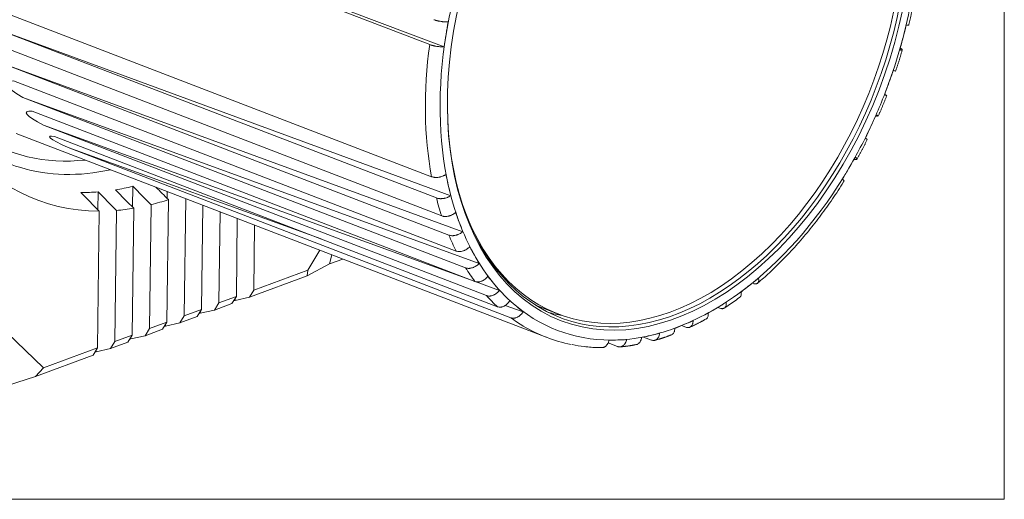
# Model space of a CAD drawing. Header units: millimetres. Extents: x 4 to 836, y 3 to 589.
# Tile 11 of 93: x 225 to 301, y 100 to 137. Entities that reach past the tile are written whole.
import ezdxf

# ---------------------------------------------------------------- set-up
doc = ezdxf.new("R2010")
doc.units = ezdxf.units.MM
doc.layers.add('1', color=7, linetype='Continuous', true_color=0xffffff)

msp = doc.modelspace()

# ---------------------------------------------------------------- linework, layer by layer
at = {"layer": '1', "color": 251, "linetype": 'Continuous', "lineweight": 18}
for p in [(301.227, 218.172), (172.88, 100.016)]:
    msp.add_line(p, (301.227, 100.016), dxfattribs=at)
at = {"layer": '1', "color": 27, "linetype": 'Continuous', "lineweight": 18}
for p, q in [((258.062, 134.893), (222.837, 148.186)), ((222.837, 148.186), (256.957, 135.063)), ((222.984, 138.001), (257.105, 124.879)), ((258.57, 123.419), (223.351, 136.365)), ((223.351, 136.365), (257.471, 123.242)), ((223.758, 134.983), (257.878, 121.861)), ((259.504, 120.643), (224.31, 133.503)), ((224.31, 133.503), (258.43, 120.381)), ((224.876, 132.273), (258.997, 119.151)), ((260.763, 118.195), (225.603, 130.979)), ((225.603, 130.979), (259.723, 117.857)), ((226.319, 129.925), (260.439, 116.803)), ((225.099, 128.214), (265.936, 112.508)), ((260.389, 116.822), (227.207, 128.841)), ((227.207, 128.841), (261.327, 115.719)), ((228.057, 127.983), (262.177, 114.861)), ((248.597, 120.084), (229.088, 127.132)), ((229.088, 127.132), (263.208, 114.009)), ((262.322, 116.122), (260.449, 116.8)), ((264.151, 114.465), (262.776, 114.961)), ((279.148, 114.809), (279.32, 114.743)), ((276.357, 113.405), (276.689, 113.278)), ((273.43, 112.522), (274.038, 112.288)), ((270.693, 112.072), (271.417, 111.794))]:
    msp.add_line(p, q, dxfattribs=at)
at = {"layer": '1', "color": 9, "linetype": 'Continuous', "lineweight": 18}
for p, q in [((231.409, 123.709), (231.392, 122.321)), ((234.077, 124.139), (234.057, 122.541)), ((236.735, 123.739), (236.728, 123.208)), ((236.823, 123.113), (236.707, 113.664)), ((238.044, 114.159), (238.155, 123.192)), ((231.487, 122.225), (231.357, 111.683)), ((232.695, 112.178), (232.818, 122.278)), ((234.152, 122.446), (234.032, 112.673)), ((235.37, 113.169), (235.487, 122.725)), ((239.48, 122.683), (239.382, 114.654)), ((240.719, 115.15), (240.805, 122.173)), ((242.13, 121.663), (242.057, 115.645)), ((243.394, 116.14), (243.455, 121.154)), ((248.485, 119.22), (247.559, 117.683)), ((249.235, 118.153), (249.401, 118.867)), ((249.235, 118.153), (250.266, 118.535)), ((243.394, 116.14), (247.559, 117.683)), ((247.508, 117.243), (249.235, 118.153)), ((247.559, 117.683), (247.508, 117.243)), ((247.508, 117.243), (243.058, 115.595)), ((220.319, 116.744), (227.193, 110.14)), ((243.058, 115.595), (243.394, 116.14)), ((240.719, 115.15), (242.057, 115.645)), ((242.057, 115.645), (241.72, 115.1)), ((241.957, 115.351), (241.851, 115.312)), ((241.957, 115.351), (243.058, 115.595)), ((241.959, 115.487), (241.957, 115.351)), ((238.044, 114.159), (239.382, 114.654)), ((239.382, 114.654), (239.046, 114.109)), ((239.282, 114.361), (240.383, 114.605)), ((240.383, 114.605), (240.719, 115.15)), ((241.72, 115.1), (240.383, 114.605)), ((237.708, 113.614), (238.044, 114.159)), ((239.046, 114.109), (237.708, 113.614)), ((239.282, 114.361), (239.176, 114.321)), ((239.284, 114.496), (239.282, 114.361)), ((235.033, 112.623), (235.37, 113.169)), ((236.371, 113.119), (235.033, 112.623)), ((235.37, 113.169), (236.707, 113.664)), ((236.707, 113.664), (236.371, 113.119)), ((236.608, 113.37), (236.501, 113.331)), ((236.608, 113.37), (237.708, 113.614)), ((236.609, 113.506), (236.608, 113.37)), ((232.695, 112.178), (234.032, 112.673)), ((234.032, 112.673), (233.696, 112.128)), ((233.933, 112.379), (233.827, 112.34)), ((233.933, 112.379), (235.033, 112.623)), ((233.935, 112.515), (233.933, 112.379)), ((227.193, 110.14), (231.357, 111.683)), ((231.357, 111.683), (231.021, 111.138)), ((231.258, 111.389), (232.359, 111.633)), ((231.26, 111.524), (231.258, 111.389)), ((232.359, 111.633), (232.695, 112.178)), ((233.696, 112.128), (232.359, 111.633)), ((231.021, 111.138), (226.571, 109.489)), ((231.258, 111.389), (231.152, 111.349)), ((226.571, 109.489), (227.193, 110.14)), ((226.571, 109.489), (222.508, 108.189))]:
    msp.add_line(p, q, dxfattribs=at)
at = {"layer": '1', "color": 252, "linetype": 'Continuous', "lineweight": 18}
msp.add_line((265.447, 114.839), (266.867, 114.293), dxfattribs=at)
at = {"layer": '1', "color": 27, "linetype": 'Continuous', "lineweight": 18}
msp.add_ellipse((276.197, 137.49), major_axis=(-9.118, -23.707), ratio=0.648836, dxfattribs=at)
for centre, major_axis, ratio, start_param, end_param in [((276.055, 137.545), (9.046, 23.52), 0.648836, 2.120497, 6.283185), ((1439.173, -309.782), (1214.798, -441.887), 0.010108, 3.116301, 3.190392), ((1439.173, -309.782), (1213.297, -439.616), 0.007495, 3.117138, 3.191229), ((1439.173, -309.782), (1211.51, -437.754), 0.004724, 3.117743, 3.191834), ((274.208, 138.255), (-9.046, -23.52), 0.648836, 0.060594, 0.127746), ((275.628, 137.708), (-9.692, -25.201), 0.648836, 6.171039, 6.396562)]:
    msp.add_ellipse(centre, major_axis=major_axis, ratio=ratio, start_param=start_param, end_param=end_param, dxfattribs=at)
at = {"layer": '1', "color": 252, "linetype": 'Continuous', "lineweight": 18}
for centre, start_param, end_param in [((275.841, 137.626), 2.543205, 5.405883), ((274.421, 138.173), 3.121062, 3.14158)]:
    msp.add_ellipse(centre, major_axis=(8.974, 23.334), ratio=0.648836, start_param=start_param, end_param=end_param, dxfattribs=at)
at = {"layer": '1', "color": 27, "linetype": 'Continuous', "lineweight": 13}
for centre, major_axis, start_param, end_param in [((276.197, 137.49), (9.405, 24.454), 1.740692, 1.880318), ((276.197, 137.49), (9.405, 24.454), 4.882284, 5.021911), ((276.197, 137.49), (9.405, 24.454), 1.880318, 2.36901), ((275.628, 137.708), (-9.692, -25.201), 5.058956, 5.473557), ((276.197, 137.49), (9.405, 24.454), 4.742658, 4.882284), ((276.197, 137.49), (9.405, 24.454), 4.603032, 4.742658), ((276.197, 137.49), (9.405, 24.454), 4.463405, 4.603032), ((276.197, 137.49), (9.405, 24.454), 3.974713, 4.463405), ((276.197, 137.49), (9.405, 24.454), 2.36901, 2.508637), ((275.628, 137.708), (-9.692, -25.201), 5.547648, 5.613184), ((276.197, 137.49), (9.405, 24.454), 2.508637, 2.648263), ((275.628, 137.708), (-9.692, -25.201), 5.687275, 5.75281), ((276.197, 137.49), (9.405, 24.454), 2.648263, 2.787889), ((275.628, 137.708), (-9.692, -25.201), 5.826901, 5.892436), ((276.197, 137.49), (9.405, 24.454), 2.787889, 2.927516), ((276.197, 137.49), (9.405, 24.454), 3.835087, 3.974713), ((275.628, 137.708), (-9.692, -25.201), 5.966527, 6.032063), ((276.197, 137.49), (9.405, 24.454), 2.927516, 3.416208), ((274.066, 138.309), (8.974, 23.334), 3.146129, 3.153099), ((276.197, 137.49), (9.405, 24.454), 3.69546, 3.835087), ((275.628, 137.708), (-9.692, -25.201), 6.106154, 6.171039), ((276.197, 137.49), (9.405, 24.454), 3.555834, 3.69546), ((276.197, 137.49), (9.405, 24.454), 3.416208, 3.555834)]:
    msp.add_ellipse(centre, major_axis=major_axis, ratio=0.648836, start_param=start_param, end_param=end_param, dxfattribs=at)
at = {"layer": '1', "color": 9, "linetype": 'Continuous', "lineweight": 13}
for centre, major_axis, start_param, end_param in [((234.649, 153.469), (10.218, 26.569), 2.530574, 3.463973), ((235.059, 153.311), (-10.544, -27.415), 5.98163, 6.6879)]:
    msp.add_ellipse(centre, major_axis=major_axis, ratio=0.648836, start_param=start_param, end_param=end_param, dxfattribs=at)
at = {"layer": '1', "color": 9, "linetype": 'Continuous', "lineweight": 18}
for centre, major_axis, start_param, end_param in [((237.845, 152.24), (-11.2, -29.122), 5.909379, 6.524573), ((236.425, 152.786), (10.865, 28.252), 3.37419, 3.439051), ((236.425, 152.786), (10.865, 28.252), 3.502977, 3.566259), ((237.845, 152.24), (-11.2, -29.122), 0.427493, 0.488509), ((237.845, 152.24), (-11.2, -29.122), 0.304185, 0.366132)]:
    msp.add_ellipse(centre, major_axis=major_axis, ratio=0.648836, start_param=start_param, end_param=end_param, dxfattribs=at)
at = {"layer": '1', "color": 27, "linetype": 'Continuous', "lineweight": 18}
for points, degree in [([(293.867, 136.587), (294.076, 137.42), (294.221, 138.253)], 2), ([(258.377, 136.813), (258.324, 136.493), (258.272, 136.173), (258.219, 135.853)], 3), ([(293.425, 135.61), (293.509, 135.93), (293.592, 136.25), (293.676, 136.57)], 3), ([(258.219, 135.853), (258.167, 135.533), (258.114, 135.213), (258.062, 134.893)], 3), ([(293.173, 134.651), (293.257, 134.971), (293.341, 135.29), (293.425, 135.61)], 3), ([(292.851, 133.021), (293.137, 133.839), (293.363, 134.668)], 2), ([(292.34, 132.131), (292.454, 132.444), (292.568, 132.757), (292.681, 133.071)], 3), ([(292, 131.191), (292.114, 131.504), (292.227, 131.817), (292.34, 132.131)], 3), ([(291.508, 129.545), (291.867, 130.331), (292.169, 131.142)], 2), ([(290.942, 128.755), (291.083, 129.056), (291.224, 129.357), (291.365, 129.658)], 3), ([(290.519, 127.853), (290.66, 128.154), (290.801, 128.455), (290.942, 128.755)], 3), ([(289.864, 126.222), (290.288, 126.963), (290.661, 127.74)], 2), ([(289.256, 125.55), (289.422, 125.832), (289.588, 126.115), (289.753, 126.397)], 3), ([(288.759, 124.703), (288.925, 124.985), (289.091, 125.268), (289.256, 125.55)], 3), ([(258.204, 125.056), (258.265, 124.783), (258.326, 124.51), (258.387, 124.237)], 3), ([(258.952, 122.123), (259.044, 121.876), (259.136, 121.629), (259.228, 121.383)], 3), ([(259.228, 121.383), (259.32, 121.136), (259.412, 120.89), (259.504, 120.643)], 3), ([(260.036, 119.489), (260.157, 119.273), (260.278, 119.057), (260.399, 118.842)], 3), ([(260.399, 118.842), (260.521, 118.626), (260.642, 118.41), (260.763, 118.195)], 3), ([(261.434, 117.205), (261.582, 117.025), (261.73, 116.844), (261.878, 116.663)], 3), ([(281.613, 116.527), (281.837, 116.705), (282.062, 116.883), (282.286, 117.061)], 3), ([(261.878, 116.663), (262.026, 116.483), (262.174, 116.302), (262.322, 116.122)], 3), ([(280.94, 115.993), (281.164, 116.171), (281.389, 116.349), (281.613, 116.527)], 3), ([(263.12, 115.317), (263.292, 115.175), (263.464, 115.033), (263.636, 114.891)], 3), ([(279.651, 114.759), (280.264, 115.141), (280.858, 115.6)], 2), ([(263.636, 114.891), (263.808, 114.749), (263.979, 114.607), (264.151, 114.465)], 3), ([(278.411, 114.366), (278.643, 114.505), (278.875, 114.645), (279.106, 114.784)], 3), ([(279.106, 114.784), (279.338, 114.923), (279.57, 115.062), (279.801, 115.201)], 3), ([(276.998, 113.282), (277.626, 113.556), (278.243, 113.915)], 2), ([(275.839, 113.19), (276.074, 113.287), (276.309, 113.385), (276.543, 113.482)], 3), ([(276.543, 113.482), (276.778, 113.58), (277.013, 113.678), (277.247, 113.775)], 3), ([(271.447, 112.298), (271.674, 112.307), (271.9, 112.317), (272.127, 112.327)], 3), ([(273.274, 112.486), (273.508, 112.54), (273.741, 112.594), (273.973, 112.648)], 3), ([(273.973, 112.648), (274.206, 112.702), (274.439, 112.757), (274.672, 112.811)], 3), ([(274.304, 112.276), (274.935, 112.437), (275.565, 112.687)], 2), ([(271.619, 111.769), (272.241, 111.81), (272.871, 111.945)], 2)]:
    msp.add_open_spline(points, degree=degree, dxfattribs=at)
for points, knots in [([(258.377, 136.813), (258.34, 136.81), (258.301, 136.809), (258.237, 136.809), (258.215, 136.809), (258.17, 136.81), (258.147, 136.811), (258.076, 136.815), (258.028, 136.819), (257.953, 136.827), (257.928, 136.83), (257.877, 136.837), (257.851, 136.841), (257.775, 136.852), (257.725, 136.861), (257.65, 136.876), (257.624, 136.882), (257.575, 136.893), (257.527, 136.904), (257.481, 136.916), (257.436, 136.929), (257.414, 136.935), (257.349, 136.955), (257.309, 136.969), (257.272, 136.983)], [0, 0, 0, 0, 0.125, 0.125, 0.1875, 0.1875, 0.25, 0.25, 0.375, 0.375, 0.4375, 0.4375, 0.5, 0.5, 0.625, 0.625, 0.6875, 0.6875, 0.75, 0.8125, 0.8125, 0.875, 0.875, 1, 1, 1, 1]), ([(293.676, 136.57), (293.709, 136.566), (293.739, 136.564), (293.776, 136.563), (293.788, 136.563), (293.809, 136.564), (293.818, 136.565), (293.843, 136.568), (293.855, 136.572), (293.866, 136.579), (293.868, 136.582), (293.869, 136.586), (293.869, 136.586), (293.87, 136.587)], [0, 0, 0, 0, 0.280515, 0.280515, 0.420772, 0.420772, 0.561029, 0.561029, 0.841544, 0.841544, 0.981802, 0.981802, 1, 1, 1, 1]), ([(258.062, 134.893), (258.025, 134.891), (257.986, 134.889), (257.922, 134.889), (257.901, 134.889), (257.856, 134.89), (257.832, 134.891), (257.762, 134.895), (257.713, 134.899), (257.638, 134.907), (257.613, 134.91), (257.562, 134.917), (257.537, 134.921), (257.46, 134.932), (257.41, 134.941), (257.335, 134.956), (257.31, 134.962), (257.261, 134.973), (257.213, 134.984), (257.167, 134.996), (257.121, 135.009), (257.099, 135.015), (257.035, 135.035), (256.994, 135.049), (256.957, 135.063)], [0, 0, 0, 0, 0.125, 0.125, 0.1875, 0.1875, 0.25, 0.25, 0.375, 0.375, 0.4375, 0.4375, 0.5, 0.5, 0.625, 0.625, 0.6875, 0.6875, 0.75, 0.8125, 0.8125, 0.875, 0.875, 1, 1, 1, 1]), ([(293.173, 134.651), (293.207, 134.648), (293.236, 134.646), (293.273, 134.645), (293.285, 134.645), (293.306, 134.646), (293.315, 134.646), (293.34, 134.65), (293.352, 134.653), (293.363, 134.661), (293.365, 134.664), (293.368, 134.67), (293.368, 134.673), (293.364, 134.684), (293.357, 134.693), (293.339, 134.708), (293.331, 134.713), (293.315, 134.724), (293.296, 134.735), (293.273, 134.747), (293.248, 134.759), (293.234, 134.766), (293.215, 134.774), (293.212, 134.775), (293.208, 134.777)], [0, 0, 0, 0, 0.140412, 0.140412, 0.210619, 0.210619, 0.280825, 0.280825, 0.421237, 0.421237, 0.491444, 0.491444, 0.56165, 0.56165, 0.702062, 0.702062, 0.772269, 0.772269, 0.842475, 0.912681, 0.912681, 0.982887, 0.982887, 1, 1, 1, 1]), ([(292.681, 133.071), (292.712, 133.06), (292.739, 133.052), (292.774, 133.041), (292.784, 133.038), (292.803, 133.032), (292.812, 133.029), (292.833, 133.023), (292.843, 133.021), (292.851, 133.02), (292.853, 133.02), (292.853, 133.02), (292.853, 133.02), (292.853, 133.02)], [0, 0, 0, 0, 0.284353, 0.284353, 0.42653, 0.42653, 0.568707, 0.568707, 0.85306, 0.85306, 0.995237, 0.995237, 1, 1, 1, 1]), ([(292, 131.191), (292.031, 131.18), (292.058, 131.172), (292.093, 131.161), (292.103, 131.158), (292.122, 131.152), (292.131, 131.149), (292.152, 131.143), (292.162, 131.141), (292.171, 131.14), (292.172, 131.14), (292.173, 131.141), (292.172, 131.142), (292.166, 131.146), (292.158, 131.15), (292.138, 131.159), (292.13, 131.163), (292.112, 131.17), (292.093, 131.179), (292.069, 131.188), (292.043, 131.199), (292.029, 131.204), (292.012, 131.211), (292.01, 131.212), (292.009, 131.212)], [0, 0, 0, 0, 0.141711, 0.141711, 0.212566, 0.212566, 0.283422, 0.283422, 0.425132, 0.425132, 0.495988, 0.495988, 0.566843, 0.566843, 0.708554, 0.708554, 0.779409, 0.779409, 0.850265, 0.92112, 0.92112, 0.991976, 0.991976, 1, 1, 1, 1]), ([(291.464, 129.541), (291.459, 129.542), (291.454, 129.543), (291.44, 129.547), (291.419, 129.552), (291.394, 129.56), (291.367, 129.568), (291.353, 129.573), (291.335, 129.579), (291.333, 129.58), (291.33, 129.581)], [0, 0, 0, 0, 0.150262, 0.150262, 0.418826, 0.687391, 0.687391, 0.955955, 0.955955, 1, 1, 1, 1]), ([(291.365, 129.658), (291.393, 129.641), (291.417, 129.625), (291.448, 129.605), (291.457, 129.598), (291.473, 129.586), (291.481, 129.581), (291.499, 129.566), (291.506, 129.557), (291.511, 129.548), (291.511, 129.546), (291.511, 129.543), (291.511, 129.543), (291.511, 129.543)], [0, 0, 0, 0, 0.284293, 0.284293, 0.426439, 0.426439, 0.568586, 0.568586, 0.852878, 0.852878, 0.995025, 0.995025, 1, 1, 1, 1]), ([(290.519, 127.853), (290.547, 127.836), (290.572, 127.821), (290.602, 127.8), (290.611, 127.794), (290.628, 127.782), (290.635, 127.776), (290.653, 127.761), (290.66, 127.753), (290.665, 127.743), (290.666, 127.741), (290.665, 127.739), (290.665, 127.739), (290.665, 127.738)], [0, 0, 0, 0, 0.283006, 0.283006, 0.424508, 0.424508, 0.566011, 0.566011, 0.849017, 0.849017, 0.990519, 0.990519, 1, 1, 1, 1]), ([(289.753, 126.397), (289.778, 126.374), (289.799, 126.352), (289.825, 126.323), (289.833, 126.313), (289.846, 126.295), (289.851, 126.286), (289.865, 126.263), (289.87, 126.249), (289.87, 126.232), (289.869, 126.227), (289.865, 126.218), (289.862, 126.214), (289.85, 126.204), (289.838, 126.201), (289.813, 126.199), (289.804, 126.199), (289.783, 126.201), (289.761, 126.203), (289.735, 126.209), (289.707, 126.216), (289.693, 126.22), (289.671, 126.226), (289.664, 126.228), (289.658, 126.23)], [0, 0, 0, 0, 0.138862, 0.138862, 0.208294, 0.208294, 0.277725, 0.277725, 0.416587, 0.416587, 0.486018, 0.486018, 0.555449, 0.555449, 0.694312, 0.694312, 0.763743, 0.763743, 0.833174, 0.902605, 0.902605, 0.972037, 0.972037, 1, 1, 1, 1]), ([(258.204, 125.056), (258.168, 125.03), (258.128, 125.006), (258.066, 124.972), (258.044, 124.961), (257.999, 124.941), (257.976, 124.931), (257.906, 124.904), (257.858, 124.888), (257.783, 124.868), (257.758, 124.861), (257.707, 124.85), (257.682, 124.846), (257.606, 124.833), (257.556, 124.828), (257.481, 124.824), (257.456, 124.824), (257.407, 124.824), (257.359, 124.826), (257.313, 124.83), (257.268, 124.836), (257.246, 124.84), (257.182, 124.853), (257.142, 124.865), (257.105, 124.879)], [0, 0, 0, 0, 0.125, 0.125, 0.1875, 0.1875, 0.25, 0.25, 0.375, 0.375, 0.4375, 0.4375, 0.5, 0.5, 0.625, 0.625, 0.6875, 0.6875, 0.75, 0.8125, 0.8125, 0.875, 0.875, 1, 1, 1, 1]), ([(282.215, 116.677), (282.524, 116.936), (283.184, 117.516), (284.175, 118.48), (285.184, 119.558), (286.16, 120.7), (287.098, 121.901), (287.993, 123.161), (288.58, 124.043), (288.861, 124.508), (288.871, 124.525)], [0, 0, 0, 0, 0.1244, 0.269501, 0.414587, 0.55965, 0.704686, 0.849694, 0.994673, 1, 1, 1, 1]), ([(288.759, 124.703), (288.784, 124.68), (288.805, 124.658), (288.831, 124.628), (288.838, 124.619), (288.852, 124.601), (288.857, 124.592), (288.871, 124.568), (288.875, 124.555), (288.876, 124.538), (288.875, 124.532), (288.873, 124.527), (288.872, 124.526), (288.871, 124.525)], [0, 0, 0, 0, 0.275558, 0.275558, 0.413337, 0.413337, 0.551116, 0.551116, 0.826674, 0.826674, 0.964453, 0.964453, 1, 1, 1, 1]), ([(258.57, 123.419), (258.534, 123.393), (258.495, 123.369), (258.432, 123.336), (258.41, 123.325), (258.365, 123.304), (258.342, 123.295), (258.272, 123.267), (258.224, 123.251), (258.15, 123.231), (258.124, 123.225), (258.074, 123.214), (258.048, 123.209), (257.972, 123.197), (257.922, 123.192), (257.847, 123.188), (257.822, 123.187), (257.773, 123.187), (257.726, 123.189), (257.68, 123.194), (257.635, 123.2), (257.612, 123.203), (257.548, 123.217), (257.508, 123.228), (257.471, 123.242)], [0, 0, 0, 0, 0.125, 0.125, 0.1875, 0.1875, 0.25, 0.25, 0.375, 0.375, 0.4375, 0.4375, 0.5, 0.5, 0.625, 0.625, 0.6875, 0.6875, 0.75, 0.8125, 0.8125, 0.875, 0.875, 1, 1, 1, 1]), ([(258.952, 122.123), (258.917, 122.091), (258.88, 122.061), (258.82, 122.02), (258.799, 122.006), (258.756, 121.98), (258.733, 121.968), (258.665, 121.933), (258.618, 121.912), (258.546, 121.885), (258.522, 121.876), (258.472, 121.861), (258.447, 121.854), (258.373, 121.836), (258.324, 121.827), (258.251, 121.819), (258.226, 121.817), (258.178, 121.814), (258.131, 121.814), (258.085, 121.817), (258.041, 121.821), (258.019, 121.824), (257.955, 121.836), (257.915, 121.847), (257.878, 121.861)], [0, 0, 0, 0, 0.125, 0.125, 0.1875, 0.1875, 0.25, 0.25, 0.375, 0.375, 0.4375, 0.4375, 0.5, 0.5, 0.625, 0.625, 0.6875, 0.6875, 0.75, 0.8125, 0.8125, 0.875, 0.875, 1, 1, 1, 1]), ([(259.504, 120.643), (259.469, 120.611), (259.432, 120.582), (259.371, 120.54), (259.351, 120.527), (259.307, 120.501), (259.285, 120.488), (259.217, 120.453), (259.17, 120.432), (259.098, 120.405), (259.074, 120.397), (259.024, 120.381), (258.999, 120.375), (258.925, 120.356), (258.876, 120.348), (258.802, 120.339), (258.778, 120.337), (258.73, 120.335), (258.683, 120.334), (258.637, 120.337), (258.593, 120.341), (258.571, 120.344), (258.507, 120.356), (258.467, 120.367), (258.43, 120.381)], [0, 0, 0, 0, 0.125, 0.125, 0.1875, 0.1875, 0.25, 0.25, 0.375, 0.375, 0.4375, 0.4375, 0.5, 0.5, 0.625, 0.625, 0.6875, 0.6875, 0.75, 0.8125, 0.8125, 0.875, 0.875, 1, 1, 1, 1]), ([(260.036, 119.489), (260.004, 119.452), (259.968, 119.418), (259.911, 119.369), (259.892, 119.353), (259.851, 119.322), (259.829, 119.307), (259.765, 119.265), (259.72, 119.24), (259.65, 119.207), (259.627, 119.196), (259.579, 119.177), (259.555, 119.168), (259.484, 119.145), (259.436, 119.133), (259.364, 119.12), (259.34, 119.117), (259.293, 119.113), (259.247, 119.11), (259.202, 119.111), (259.158, 119.114), (259.137, 119.116), (259.073, 119.126), (259.034, 119.137), (258.997, 119.151)], [0, 0, 0, 0, 0.125, 0.125, 0.1875, 0.1875, 0.25, 0.25, 0.375, 0.375, 0.4375, 0.4375, 0.5, 0.5, 0.625, 0.625, 0.6875, 0.6875, 0.75, 0.8125, 0.8125, 0.875, 0.875, 1, 1, 1, 1]), ([(260.763, 118.195), (260.73, 118.158), (260.695, 118.123), (260.638, 118.074), (260.618, 118.058), (260.577, 118.028), (260.556, 118.013), (260.491, 117.971), (260.447, 117.946), (260.377, 117.912), (260.354, 117.902), (260.306, 117.883), (260.282, 117.874), (260.21, 117.851), (260.163, 117.839), (260.091, 117.826), (260.067, 117.823), (260.02, 117.818), (259.974, 117.816), (259.929, 117.817), (259.885, 117.82), (259.864, 117.822), (259.8, 117.832), (259.76, 117.843), (259.723, 117.857)], [0, 0, 0, 0, 0.125, 0.125, 0.1875, 0.1875, 0.25, 0.25, 0.375, 0.375, 0.4375, 0.4375, 0.5, 0.5, 0.625, 0.625, 0.6875, 0.6875, 0.75, 0.8125, 0.8125, 0.875, 0.875, 1, 1, 1, 1]), ([(261.434, 117.205), (261.405, 117.164), (261.373, 117.125), (261.32, 117.07), (261.302, 117.052), (261.263, 117.018), (261.243, 117.001), (261.183, 116.953), (261.14, 116.924), (261.075, 116.885), (261.052, 116.873), (261.007, 116.851), (260.984, 116.84), (260.915, 116.813), (260.869, 116.798), (260.8, 116.782), (260.777, 116.777), (260.731, 116.771), (260.686, 116.766), (260.642, 116.766), (260.599, 116.767), (260.578, 116.769), (260.516, 116.778), (260.476, 116.788), (260.439, 116.803)], [0, 0, 0, 0, 0.125, 0.125, 0.1875, 0.1875, 0.25, 0.25, 0.375, 0.375, 0.4375, 0.4375, 0.5, 0.5, 0.625, 0.625, 0.6875, 0.6875, 0.75, 0.8125, 0.8125, 0.875, 0.875, 1, 1, 1, 1]), ([(282.286, 117.061), (282.296, 117.02), (282.302, 116.981), (282.306, 116.925), (282.306, 116.907), (282.305, 116.872), (282.303, 116.855), (282.296, 116.807), (282.288, 116.778), (282.27, 116.739), (282.263, 116.727), (282.247, 116.704), (282.239, 116.694), (282.211, 116.666), (282.189, 116.651), (282.152, 116.634), (282.138, 116.63), (282.111, 116.623), (282.082, 116.618), (282.052, 116.618), (282.02, 116.62), (282.003, 116.621), (281.952, 116.63), (281.916, 116.64), (281.879, 116.655)], [0, 0, 0, 0, 0.125, 0.125, 0.1875, 0.1875, 0.25, 0.25, 0.375, 0.375, 0.4375, 0.4375, 0.5, 0.5, 0.625, 0.625, 0.6875, 0.6875, 0.75, 0.8125, 0.8125, 0.875, 0.875, 1, 1, 1, 1]), ([(262.322, 116.122), (262.293, 116.081), (262.26, 116.042), (262.207, 115.987), (262.189, 115.969), (262.151, 115.934), (262.131, 115.917), (262.07, 115.869), (262.028, 115.84), (261.962, 115.802), (261.94, 115.79), (261.894, 115.767), (261.871, 115.757), (261.803, 115.729), (261.757, 115.714), (261.688, 115.698), (261.664, 115.694), (261.619, 115.687), (261.574, 115.683), (261.53, 115.682), (261.487, 115.684), (261.466, 115.686), (261.403, 115.695), (261.364, 115.705), (261.327, 115.719)], [0, 0, 0, 0, 0.125, 0.125, 0.1875, 0.1875, 0.25, 0.25, 0.375, 0.375, 0.4375, 0.4375, 0.5, 0.5, 0.625, 0.625, 0.6875, 0.6875, 0.75, 0.8125, 0.8125, 0.875, 0.875, 1, 1, 1, 1]), ([(263.12, 115.317), (263.094, 115.272), (263.065, 115.23), (263.018, 115.169), (263.001, 115.15), (262.966, 115.112), (262.948, 115.093), (262.892, 115.04), (262.853, 115.009), (262.791, 114.966), (262.77, 114.952), (262.727, 114.927), (262.706, 114.915), (262.641, 114.884), (262.597, 114.867), (262.53, 114.848), (262.508, 114.843), (262.464, 114.834), (262.42, 114.828), (262.378, 114.827), (262.336, 114.828), (262.315, 114.829), (262.253, 114.837), (262.214, 114.847), (262.177, 114.861)], [0, 0, 0, 0, 0.125, 0.125, 0.1875, 0.1875, 0.25, 0.25, 0.375, 0.375, 0.4375, 0.4375, 0.5, 0.5, 0.625, 0.625, 0.6875, 0.6875, 0.75, 0.8125, 0.8125, 0.875, 0.875, 1, 1, 1, 1]), ([(280.94, 115.993), (280.95, 115.952), (280.956, 115.913), (280.96, 115.857), (280.96, 115.839), (280.959, 115.804), (280.957, 115.787), (280.95, 115.739), (280.942, 115.71), (280.924, 115.671), (280.917, 115.658), (280.901, 115.636), (280.893, 115.625), (280.876, 115.609), (280.869, 115.603), (280.861, 115.597)], [0, 0, 0, 0, 0.228598, 0.228598, 0.342896, 0.342896, 0.457195, 0.457195, 0.685793, 0.685793, 0.800091, 0.800091, 0.91439, 0.91439, 1, 1, 1, 1]), ([(279.801, 115.201), (279.806, 115.157), (279.808, 115.114), (279.804, 115.054), (279.802, 115.034), (279.796, 114.996), (279.793, 114.977), (279.778, 114.924), (279.766, 114.892), (279.742, 114.849), (279.733, 114.835), (279.714, 114.81), (279.703, 114.798), (279.67, 114.766), (279.645, 114.749), (279.604, 114.73), (279.589, 114.725), (279.56, 114.716), (279.529, 114.71), (279.496, 114.709), (279.463, 114.709), (279.446, 114.711), (279.393, 114.719), (279.357, 114.728), (279.32, 114.743)], [0, 0, 0, 0, 0.125, 0.125, 0.1875, 0.1875, 0.25, 0.25, 0.375, 0.375, 0.4375, 0.4375, 0.5, 0.5, 0.625, 0.625, 0.6875, 0.6875, 0.75, 0.8125, 0.8125, 0.875, 0.875, 1, 1, 1, 1]), ([(264.151, 114.465), (264.125, 114.42), (264.096, 114.378), (264.049, 114.318), (264.032, 114.298), (263.997, 114.26), (263.979, 114.241), (263.923, 114.189), (263.884, 114.157), (263.822, 114.114), (263.801, 114.1), (263.758, 114.075), (263.737, 114.064), (263.672, 114.032), (263.628, 114.015), (263.561, 113.996), (263.539, 113.991), (263.495, 113.983), (263.451, 113.977), (263.409, 113.975), (263.367, 113.976), (263.346, 113.977), (263.284, 113.985), (263.245, 113.995), (263.208, 114.009)], [0, 0, 0, 0, 0.125, 0.125, 0.1875, 0.1875, 0.25, 0.25, 0.375, 0.375, 0.4375, 0.4375, 0.5, 0.5, 0.625, 0.625, 0.6875, 0.6875, 0.75, 0.8125, 0.8125, 0.875, 0.875, 1, 1, 1, 1]), ([(278.411, 114.366), (278.416, 114.322), (278.417, 114.279), (278.414, 114.218), (278.412, 114.199), (278.406, 114.161), (278.402, 114.142), (278.388, 114.089), (278.375, 114.057), (278.351, 114.014), (278.343, 114), (278.323, 113.975), (278.313, 113.963), (278.285, 113.936), (278.266, 113.922), (278.246, 113.911)], [0, 0, 0, 0, 0.209441, 0.209441, 0.314161, 0.314161, 0.418881, 0.418881, 0.628322, 0.628322, 0.733042, 0.733042, 0.837762, 0.837762, 1, 1, 1, 1]), ([(275.839, 113.19), (275.839, 113.142), (275.835, 113.097), (275.825, 113.033), (275.82, 113.012), (275.81, 112.971), (275.803, 112.951), (275.782, 112.895), (275.765, 112.86), (275.735, 112.814), (275.724, 112.8), (275.701, 112.772), (275.689, 112.76), (275.65, 112.725), (275.622, 112.707), (275.584, 112.689), (275.575, 112.685), (275.566, 112.682)], [0, 0, 0, 0, 0.189596, 0.189596, 0.284394, 0.284394, 0.379192, 0.379192, 0.568788, 0.568788, 0.663586, 0.663586, 0.758384, 0.758384, 0.94798, 0.94798, 1, 1, 1, 1]), ([(277.247, 113.775), (277.247, 113.728), (277.243, 113.683), (277.232, 113.619), (277.228, 113.598), (277.217, 113.557), (277.211, 113.537), (277.19, 113.48), (277.173, 113.446), (277.143, 113.4), (277.132, 113.385), (277.109, 113.358), (277.096, 113.345), (277.058, 113.311), (277.03, 113.292), (276.984, 113.271), (276.969, 113.265), (276.937, 113.255), (276.904, 113.248), (276.87, 113.246), (276.835, 113.246), (276.817, 113.247), (276.763, 113.254), (276.726, 113.263), (276.689, 113.278)], [0, 0, 0, 0, 0.125, 0.125, 0.1875, 0.1875, 0.25, 0.25, 0.375, 0.375, 0.4375, 0.4375, 0.5, 0.5, 0.625, 0.625, 0.6875, 0.6875, 0.75, 0.8125, 0.8125, 0.875, 0.875, 1, 1, 1, 1]), ([(272.127, 112.327), (272.122, 112.302), (272.116, 112.278), (272.102, 112.23), (272.094, 112.206), (272.069, 112.138), (272.049, 112.095), (272.014, 112.036), (272.001, 112.017), (271.975, 111.98), (271.962, 111.962), (271.919, 111.913), (271.888, 111.885), (271.839, 111.848), (271.822, 111.836), (271.788, 111.816), (271.753, 111.799), (271.717, 111.786), (271.68, 111.775), (271.661, 111.771), (271.605, 111.762), (271.567, 111.762), (271.511, 111.768), (271.492, 111.771), (271.454, 111.781), (271.436, 111.787), (271.417, 111.794)], [0, 0, 0, 0, 0.0625, 0.0625, 0.125, 0.125, 0.25, 0.25, 0.3125, 0.3125, 0.375, 0.375, 0.5, 0.5, 0.5625, 0.5625, 0.625, 0.6875, 0.6875, 0.75, 0.75, 0.875, 0.875, 0.9375, 0.9375, 1, 1, 1, 1]), ([(273.274, 112.486), (273.269, 112.437), (273.26, 112.39), (273.242, 112.323), (273.235, 112.302), (273.22, 112.259), (273.211, 112.239), (273.183, 112.18), (273.162, 112.144), (273.125, 112.096), (273.112, 112.081), (273.085, 112.052), (273.071, 112.039), (273.027, 112.003), (272.996, 111.983), (272.947, 111.96), (272.93, 111.954), (272.899, 111.945), (272.886, 111.942), (272.873, 111.939)], [0, 0, 0, 0, 0.170079, 0.170079, 0.255118, 0.255118, 0.340158, 0.340158, 0.510237, 0.510237, 0.595276, 0.595276, 0.680315, 0.680315, 0.850394, 0.850394, 0.935434, 0.935434, 1, 1, 1, 1]), ([(274.672, 112.811), (274.667, 112.762), (274.658, 112.715), (274.64, 112.648), (274.633, 112.627), (274.618, 112.584), (274.609, 112.564), (274.581, 112.505), (274.56, 112.469), (274.523, 112.421), (274.51, 112.405), (274.483, 112.377), (274.469, 112.364), (274.425, 112.328), (274.394, 112.308), (274.344, 112.285), (274.327, 112.279), (274.293, 112.269), (274.258, 112.261), (274.222, 112.258), (274.186, 112.257), (274.167, 112.258), (274.112, 112.265), (274.075, 112.274), (274.038, 112.288)], [0, 0, 0, 0, 0.125, 0.125, 0.1875, 0.1875, 0.25, 0.25, 0.375, 0.375, 0.4375, 0.4375, 0.5, 0.5, 0.625, 0.625, 0.6875, 0.6875, 0.75, 0.8125, 0.8125, 0.875, 0.875, 1, 1, 1, 1]), ([(267.926, 111.941), (268.235, 111.878), (268.901, 111.774), (269.668, 111.706), (270.124, 111.711), (270.214, 111.713)], [0, 0, 0, 0, 0.41478, 0.885008, 1, 1, 1, 1]), ([(270.766, 112.269), (270.761, 112.244), (270.755, 112.22), (270.742, 112.172), (270.734, 112.148), (270.708, 112.08), (270.688, 112.038), (270.653, 111.978), (270.641, 111.959), (270.615, 111.922), (270.601, 111.905), (270.559, 111.856), (270.528, 111.827), (270.479, 111.79), (270.462, 111.779), (270.427, 111.758), (270.392, 111.741), (270.356, 111.728), (270.319, 111.717), (270.301, 111.713), (270.259, 111.707), (270.237, 111.705), (270.215, 111.705)], [0, 0, 0, 0, 0.075819, 0.075819, 0.151639, 0.151639, 0.303277, 0.303277, 0.379097, 0.379097, 0.454916, 0.454916, 0.606555, 0.606555, 0.682374, 0.682374, 0.758193, 0.834013, 0.834013, 0.909832, 0.909832, 1, 1, 1, 1])]:
    msp.add_open_spline(points, degree=3, knots=knots, dxfattribs=at)
at = {"layer": '1', "color": 9, "linetype": 'Continuous', "lineweight": 18}
for points in [[(230.077, 123.67), (230.547, 123.188), (231.017, 122.706), (231.487, 122.225)], [(232.818, 122.278), (232.349, 122.755), (231.879, 123.231), (231.409, 123.709)], [(232.742, 123.866), (233.212, 123.393), (233.682, 122.919), (234.152, 122.446)], [(235.487, 122.725), (235.017, 123.196), (234.547, 123.668), (234.077, 124.139)], [(235.862, 124.074), (236.182, 123.754), (236.502, 123.434), (236.823, 123.113)]]:
    msp.add_open_spline(points, degree=3, dxfattribs=at)
at = {"layer": '1', "color": 27, "linetype": 'Continuous', "lineweight": 18, "extrusion": (-1.25811e-10, -2.81414e-11, -1)}
msp.add_open_spline([(258.387, 124.237), (258.448, 123.965), (258.509, 123.692), (258.57, 123.419)], degree=3, dxfattribs=at)
at = {"layer": '1', "color": 27, "linetype": 'Continuous', "lineweight": 18, "extrusion": (6.12283e-12, -1.44573e-10, -1)}
msp.add_open_spline([(270.766, 112.269), (270.993, 112.278), (271.22, 112.288), (271.447, 112.298)], degree=3, dxfattribs=at)

doc.saveas('drawing.dxf')
